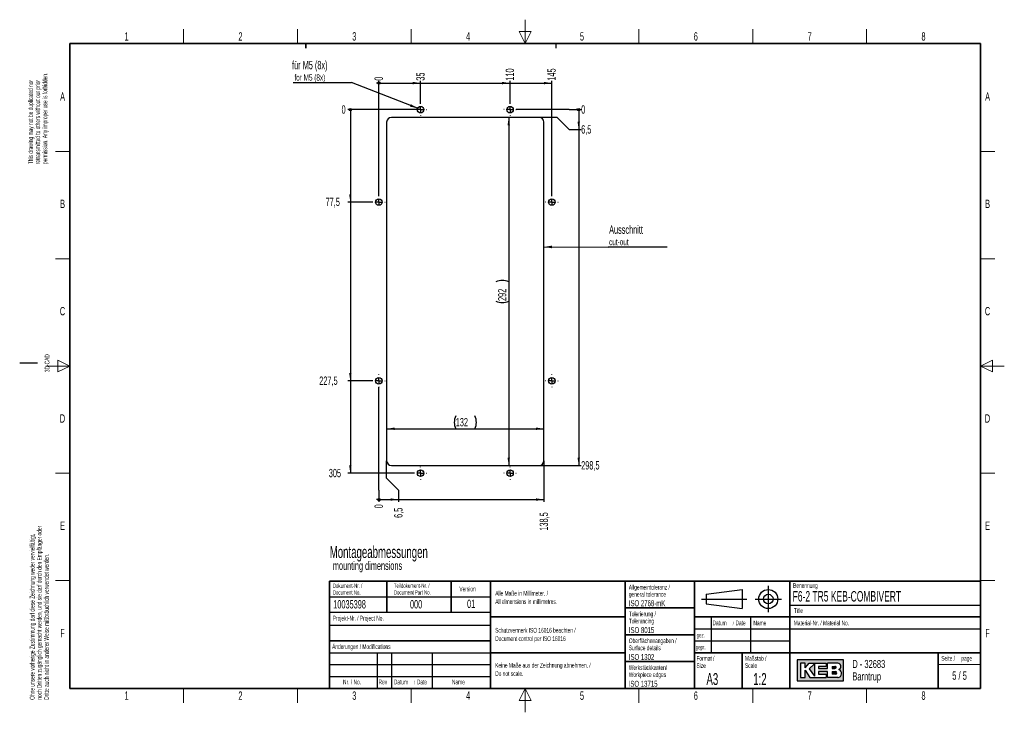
# Paper-space layout 'Blatt5' of a CAD drawing. Header units: millimetres. Extents: x 5 to 418, y 2 to 292.
import ezdxf

# ---------------------------------------------------------------- set-up
doc = ezdxf.new("R2010")
doc.units = ezdxf.units.MM
doc.layers.add('SLD-0', color=7, linetype='Continuous')
doc.styles.add('SLDTEXTSTYLE0', font='TXT', dxfattribs={"width": 0.605})
doc.styles.add('SLDTEXTSTYLE1', font='TXT', dxfattribs={"width": 0.563})
doc.dimstyles.new('SLDDIMSTYLE0', dxfattribs={"dimtxt": 3.5, "dimasz": 3.302, "dimexe": 0, "dimexo": 0.0625, "dimgap": 0.875, "dimtad": 1, "dimlfac": 2, "dimrnd": 1e-09, "dimzin": 12, "dimdsep": 46, "dimtxsty": 'SLDTEXTSTYLE0', "dimsah": 1, "dimcen": 0.09, "dimadec": 0, "dimazin": 3, "dimtfac": 1, "dimtofl": 0, "dimtmove": 0, "dimatfit": 3, "dimfxl": 1, "dimfrac": 2, "dimtolj": 1, "dimtzin": 12, "dimarcsym": 0})
doc.dimstyles.new('SLDDIMSTYLE4', dxfattribs={"dimtxt": 3.5, "dimasz": 0.3386666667, "dimexe": 0, "dimexo": 0.0625, "dimgap": 0.875, "dimtad": 0, "dimtih": 1, "dimtoh": 1, "dimdec": 0, "dimlfac": 2, "dimrnd": 1e-09, "dimdsep": 46, "dimtxsty": 'SLDTEXTSTYLE0', "dimblk1": 'ORIGIN', "dimblk2": 'ORIGIN', "dimsah": 1, "dimcen": 0.09, "dimadec": 0, "dimazin": 2, "dimtfac": 1, "dimtofl": 0, "dimtmove": 0, "dimatfit": 3, "dimldrblk": 'ORIGIN', "dimfxl": 1, "dimfrac": 2, "dimtolj": 1, "dimtzin": 12, "dimarcsym": 0})
doc.dimstyles.new('SLDDIMSTYLE5', dxfattribs={"dimtxt": 3.5, "dimasz": 3.302, "dimexe": 0, "dimexo": 0.0625, "dimgap": 0.875, "dimtad": 0, "dimtih": 1, "dimtoh": 1, "dimlfac": 2, "dimrnd": 1e-09, "dimzin": 12, "dimdsep": 46, "dimtxsty": 'SLDTEXTSTYLE0', "dimsah": 1, "dimcen": 0.09, "dimadec": 0, "dimazin": 3, "dimtfac": 1, "dimtofl": 0, "dimtmove": 0, "dimatfit": 3, "dimfxl": 1, "dimfrac": 2, "dimtolj": 1, "dimtzin": 12, "dimarcsym": 0})
doc.dimstyles.new('SLDDIMSTYLE6', dxfattribs={"dimtxt": 0.18, "dimasz": 3.302, "dimexe": 0, "dimexo": 0.0625, "dimgap": 0, "dimtad": 0, "dimtih": 1, "dimtoh": 1, "dimdec": 0, "dimrnd": 1e-09, "dimzin": 0, "dimdsep": 46, "dimtxsty": 'Standard', "dimsah": 1, "dimcen": 0.09, "dimadec": 0, "dimazin": 0, "dimtfac": 3.302, "dimtdec": 0, "dimtofl": 0, "dimtmove": 0, "dimatfit": 3, "dimfxl": 1, "dimfrac": 2, "dimtolj": 1, "dimtzin": 0, "dimarcsym": 0})

# ---------------------------------------------------------------- blocks, each defined once
blk = doc.blocks.new('SW_NOTE_0_72')
at = {"layer": 'SLD-0', "color": 0, "attachment_point": 1, "style": 'SLDTEXTSTYLE0'}
for s, insert, char_height in [('Montageabmessungen', (0, 6.4453386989), 5), ('mounting dimensions', (1.3125, -0.0231809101), 3.5)]:
    blk.add_mtext(s, dxfattribs=dict(at, insert=insert, char_height=char_height))
blk = doc.blocks.new('SW_NOTE_0_73')
at = {"layer": 'SLD-0', "color": 0, "char_height": 2, "attachment_point": 1, "rotation": 90.00000000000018, "style": 'SLDTEXTSTYLE0'}
for s, insert in [('permission. Any improper use is forbidden.', (3.4218645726, 0)), ('This drawing may not be duplicated nor', (-2.5781354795, 0)), ('retransmitted to others without our prior', (0.4218645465, 0))]:
    blk.add_mtext(s, dxfattribs=dict(at, insert=insert))
blk = doc.blocks.new('SW_NOTE_0_74')
at = {"layer": 'SLD-0', "color": 0, "char_height": 2, "attachment_point": 1, "rotation": 90.00000000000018, "style": 'SLDTEXTSTYLE0'}
for s, insert in [('noch Dritten zugänglich gemacht werden, und sie darf durch den Empfänger oder', (0.4218645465, 0)), ('Ohne unsere vorherige Zustimmung darf diese Zeichnung weder vervielfältigt,', (-2.5781354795, 0)), ('Dritte auch nicht in anderer Weise mißbräuchlich verwendet werden.', (3.4218645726, 0))]:
    blk.add_mtext(s, dxfattribs=dict(at, insert=insert))
blk = doc.blocks.new('SW_NOTE_0_75')
at = {"layer": 'SLD-0', "color": 0, "attachment_point": 1, "style": 'SLDTEXTSTYLE0'}
for s, insert, char_height in [('Datum', (0, 2.5781354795), 2), ('/', (8.4829859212, 2.0780460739), 1.5), ('Date', (9.6392361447, 2.5781354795), 2)]:
    blk.add_mtext(s, dxfattribs=dict(at, insert=insert, char_height=char_height))
blk = doc.blocks.new('SW_NOTE_0_76')
at = {"layer": 'SLD-0', "color": 0, "char_height": 2, "attachment_point": 1, "style": 'SLDTEXTSTYLE0'}
for s, insert in [('Alle Maße in Millimeter. /', (0, 2.5781354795)), ('All dimensions in millimetres.', (0, -0.9218646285))]:
    blk.add_mtext(s, dxfattribs=dict(at, insert=insert))
blk = doc.blocks.new('SW_NOTE_0_77')
at = {"layer": 'SLD-0', "color": 0, "char_height": 1.8, "attachment_point": 1, "style": 'SLDTEXTSTYLE0'}
for s, insert in [('Teildokument-Nr. /', (0, 2.3203219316)), ('Document Part No.', (0, -0.4796779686))]:
    blk.add_mtext(s, dxfattribs=dict(at, insert=insert))
blk = doc.blocks.new('SW_NOTE_0_78')
at = {"layer": 'SLD-0', "color": 0, "char_height": 1.8, "attachment_point": 1, "style": 'SLDTEXTSTYLE0'}
for s, insert in [('Dokument-Nr. /', (0, 2.3203219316)), ('Document No.', (0, -0.4796779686))]:
    blk.add_mtext(s, dxfattribs=dict(at, insert=insert))
blk = doc.blocks.new('SW_NOTE_0_79')
at = {"layer": 'SLD-0', "color": 0, "char_height": 2, "attachment_point": 1, "style": 'SLDTEXTSTYLE0'}
for s, insert in [('Keine Maße aus der Zeichnung abnehmen. /', (0, 2.5781354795)), ('Do not scale.', (0, -0.9218646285))]:
    blk.add_mtext(s, dxfattribs=dict(at, insert=insert))
blk = doc.blocks.new('SW_NOTE_0_80')
at = {"layer": 'SLD-0', "color": 0, "char_height": 2, "attachment_point": 1, "style": 'SLDTEXTSTYLE0'}
for s, insert in [('Schutzvermerk ISO 16016 beachten /', (0, 2.5781354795)), ('Document control per ISO 16016', (0, -0.9218646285))]:
    blk.add_mtext(s, dxfattribs=dict(at, insert=insert))
blk = doc.blocks.new('SW_NOTE_0_81')
at = {"layer": 'SLD-0', "color": 0, "char_height": 2, "attachment_point": 1, "style": 'SLDTEXTSTYLE0'}
for s, insert in [('Werkstückkanten/', (0, 2.5781354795)), ('Workpiece edges', (0, -0.4218645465))]:
    blk.add_mtext(s, dxfattribs=dict(at, insert=insert))
blk = doc.blocks.new('SW_NOTE_0_82')
at = {"layer": 'SLD-0', "color": 0, "char_height": 2, "attachment_point": 1, "style": 'SLDTEXTSTYLE0'}
for s, insert in [('Oberflächenangaben /', (0, 2.5781354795)), ('Surface details', (0, -0.4218645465))]:
    blk.add_mtext(s, dxfattribs=dict(at, insert=insert))
blk = doc.blocks.new('SW_NOTE_0_83')
at = {"layer": 'SLD-0', "color": 0, "char_height": 2, "attachment_point": 1, "style": 'SLDTEXTSTYLE0'}
for s, insert in [('Tolerierung /', (0, 2.5781354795)), ('Tolerancing', (0, -0.4218645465))]:
    blk.add_mtext(s, dxfattribs=dict(at, insert=insert))
blk = doc.blocks.new('SW_NOTE_0_84')
at = {"layer": 'SLD-0', "color": 0, "char_height": 2, "attachment_point": 1, "style": 'SLDTEXTSTYLE0'}
for s, insert in [('Allgemeintoleranz /', (0, 2.5781354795)), ('general tolerance', (0, -0.4218645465))]:
    blk.add_mtext(s, dxfattribs=dict(at, insert=insert))
blk = doc.blocks.new('SW_NOTE_0_85')
at = {"layer": 'SLD-0', "color": 0, "char_height": 2, "attachment_point": 1, "style": 'SLDTEXTSTYLE0'}
for s, insert in [('Format /', (0, 2.5781354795)), ('Size', (0, -0.4218645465))]:
    blk.add_mtext(s, dxfattribs=dict(at, insert=insert))
blk = doc.blocks.new('SW_NOTE_0_86')
at = {"layer": 'SLD-0', "color": 0, "attachment_point": 1, "style": 'SLDTEXTSTYLE0'}
for s, insert, char_height in [('Datum', (0, 2.5781354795), 2), ('/', (8.4829859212, 2.0780460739), 1.5), ('Date', (9.6392361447, 2.5781354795), 2)]:
    blk.add_mtext(s, dxfattribs=dict(at, insert=insert, char_height=char_height))
blk = doc.blocks.new('SW_NOTE_0_87')
at = {"layer": 'SLD-0', "color": 0, "char_height": 2, "attachment_point": 1, "style": 'SLDTEXTSTYLE0'}
for s, insert in [('Maßstab /', (0, 2.5781354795)), ('Scale', (0, -0.4218645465))]:
    blk.add_mtext(s, dxfattribs=dict(at, insert=insert))
blk = doc.blocks.new('SW_NOTE_0_88')
at = {"layer": 'SLD-0', "color": 0, "char_height": 3.4, "attachment_point": 1, "style": 'SLDTEXTSTYLE0'}
for s, insert in [('D - 32683', (0, 4.3828303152)), ('Barntrup', (0, -0.8171696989))]:
    blk.add_mtext(s, dxfattribs=dict(at, insert=insert))
blk = doc.blocks.new('SW_NOTE_0_89')
at = {"layer": 'SLD-0', "color": 0, "char_height": 2, "attachment_point": 1, "style": 'SLDTEXTSTYLE0'}
for s, insert in [('Seite /', (0, 2.5781354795)), ('page', (8.413542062, 2.5784205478))]:
    blk.add_mtext(s, dxfattribs=dict(at, insert=insert))
blk = doc.blocks.new('_Origin')
at = {"color": 0, "linetype": 'ByBlock', "lineweight": -2}
blk.add_line((0, 0), (-1, 0), dxfattribs=at)
blk.add_circle((0, 0), 0.5, dxfattribs=at)
blk = doc.blocks.new('_D_14')
at = {"layer": 'SLD-0'}
blk.add_line((155.670679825, 218.6391341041), (155.670679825, 266.9192762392), dxfattribs=at)
at = {"layer": 'SLD-0', "xscale": 1.016, "yscale": 1.016}
blk.add_blockref('_Origin', (155.670679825, 265.9032762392), dxfattribs=at)
at = {"layer": 'SLD-0', "insert": (153.8447063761, 266.9192762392), "char_height": 3.5, "attachment_point": 1, "rotation": 90, "style": 'SLDTEXTSTYLE0'}
blk.add_mtext('0', dxfattribs=at)
blk = doc.blocks.new('_D_15')
at = {"layer": 'SLD-0'}
for p, q in [((155.670679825, 265.9032762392), (173.170679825, 265.9032762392)), ((173.170679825, 257.3891341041), (173.170679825, 266.9192762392))]:
    blk.add_line(p, q, dxfattribs=at)
blk.add_solid([(173.170679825, 265.9032762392), (169.868679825, 266.4112762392), (169.868679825, 265.3952762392)], dxfattribs=at)
at = {"layer": 'SLD-0', "insert": (171.3447063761, 266.9192762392), "char_height": 3.5, "attachment_point": 1, "rotation": 90, "style": 'SLDTEXTSTYLE0'}
blk.add_mtext('35', dxfattribs=at)
blk = doc.blocks.new('_D_16')
at = {"layer": 'SLD-0'}
for p, q in [((173.170679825, 265.9032762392), (210.670679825, 265.9032762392)), ((210.670679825, 257.3891341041), (210.670679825, 266.9192762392))]:
    blk.add_line(p, q, dxfattribs=at)
blk.add_solid([(210.670679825, 265.9032762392), (207.368679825, 266.4112762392), (207.368679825, 265.3952762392)], dxfattribs=at)
at = {"layer": 'SLD-0', "insert": (208.8447063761, 266.9192762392), "char_height": 3.5, "attachment_point": 1, "rotation": 90, "style": 'SLDTEXTSTYLE0'}
blk.add_mtext('110', dxfattribs=at)
blk = doc.blocks.new('_D_17')
at = {"layer": 'SLD-0'}
for p, q in [((210.670679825, 265.9032762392), (228.170679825, 265.9032762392)), ((228.170679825, 218.6391341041), (228.170679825, 266.9192762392))]:
    blk.add_line(p, q, dxfattribs=at)
blk.add_solid([(228.170679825, 265.9032762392), (224.868679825, 266.4112762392), (224.868679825, 265.3952762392)], dxfattribs=at)
at = {"layer": 'SLD-0', "insert": (226.3447063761, 266.9192762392), "char_height": 3.5, "attachment_point": 1, "rotation": 90, "style": 'SLDTEXTSTYLE0'}
blk.add_mtext('145', dxfattribs=at)
blk = doc.blocks.new('_D_18')
at = {"layer": 'SLD-0'}
blk.add_line((173.170679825, 254.7641341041), (142.674233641, 254.7641341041), dxfattribs=at)
at = {"layer": 'SLD-0', "xscale": 1.016, "yscale": 1.016}
blk.add_blockref('_Origin', (143.690233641, 254.7641341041), dxfattribs=at)
at = {"layer": 'SLD-0', "insert": (140.0006225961, 256.590107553), "char_height": 3.5, "attachment_point": 1, "style": 'SLDTEXTSTYLE0'}
blk.add_mtext('0', dxfattribs=at)
blk = doc.blocks.new('_D_19')
at = {"layer": 'SLD-0'}
for p, q in [((143.690233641, 254.7641341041), (143.690233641, 216.0141341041)), ((153.045679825, 216.0141341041), (142.674233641, 216.0141341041))]:
    blk.add_line(p, q, dxfattribs=at)
blk.add_solid([(143.690233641, 216.0141341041), (144.198233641, 219.3161341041), (143.182233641, 219.3161341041)], dxfattribs=at)
at = {"layer": 'SLD-0', "insert": (133.3165949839, 217.840107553), "char_height": 3.5, "attachment_point": 1, "style": 'SLDTEXTSTYLE0'}
blk.add_mtext('77,5', dxfattribs=at)
blk = doc.blocks.new('_D_20')
at = {"layer": 'SLD-0'}
for p, q in [((143.690233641, 216.0141341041), (143.690233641, 141.0141341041)), ((153.045679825, 141.0141341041), (142.674233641, 141.0141341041))]:
    blk.add_line(p, q, dxfattribs=at)
blk.add_solid([(143.690233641, 141.0141341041), (144.198233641, 144.3161341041), (143.182233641, 144.3161341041)], dxfattribs=at)
at = {"layer": 'SLD-0', "insert": (130.642983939, 142.840107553), "char_height": 3.5, "attachment_point": 1, "style": 'SLDTEXTSTYLE0'}
blk.add_mtext('227,5', dxfattribs=at)
blk = doc.blocks.new('_D_21')
at = {"layer": 'SLD-0'}
for p, q in [((143.690233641, 141.0141341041), (143.690233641, 102.2641341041)), ((170.545679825, 102.2641341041), (142.674233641, 102.2641341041))]:
    blk.add_line(p, q, dxfattribs=at)
blk.add_solid([(143.690233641, 102.2641341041), (144.198233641, 105.5661341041), (143.182233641, 105.5661341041)], dxfattribs=at)
at = {"layer": 'SLD-0', "insert": (134.6534005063, 104.090107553), "char_height": 3.5, "attachment_point": 1, "style": 'SLDTEXTSTYLE0'}
blk.add_mtext('305', dxfattribs=at)
blk = doc.blocks.new('_D_22')
at = {"layer": 'SLD-0'}
for p, q in [((230.50831415, 254.7641341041), (213.295679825, 254.7641341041)), ((235.50831415, 254.7641341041), (230.50831415, 254.7641341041)), ((235.50831415, 254.7641341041), (240.50831415, 254.7641341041))]:
    blk.add_line(p, q, dxfattribs=at)
at = {"layer": 'SLD-0', "xscale": 1.016, "yscale": 1.016}
blk.add_blockref('_Origin', (239.49231415, 254.7641341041), dxfattribs=at)
at = {"layer": 'SLD-0', "insert": (240.50831415, 256.590107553), "char_height": 3.5, "attachment_point": 1, "style": 'SLDTEXTSTYLE0'}
blk.add_mtext('0', dxfattribs=at)
blk = doc.blocks.new('_D_23')
at = {"layer": 'SLD-0'}
for p, q in [((239.49231415, 254.7641341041), (239.49231415, 246.4128132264)), ((230.50831415, 251.5141341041), (222.920679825, 251.5141341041)), ((235.50831415, 246.4128132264), (230.50831415, 251.5141341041)), ((235.50831415, 246.4128132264), (240.50831415, 246.4128132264))]:
    blk.add_line(p, q, dxfattribs=at)
blk.add_solid([(239.49231415, 246.4128132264), (240.00031415, 249.7148132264), (238.98431415, 249.7148132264)], dxfattribs=at)
at = {"layer": 'SLD-0', "insert": (240.50831415, 248.2387866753), "char_height": 3.5, "attachment_point": 1, "style": 'SLDTEXTSTYLE0'}
blk.add_mtext('6,5', dxfattribs=at)
blk = doc.blocks.new('_D_24')
at = {"layer": 'SLD-0'}
for p, q in [((239.49231415, 246.4128132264), (239.49231415, 105.5141341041)), ((222.920679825, 105.5141341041), (240.50831415, 105.5141341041))]:
    blk.add_line(p, q, dxfattribs=at)
blk.add_solid([(239.49231415, 105.5141341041), (240.00031415, 108.8161341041), (238.98431415, 108.8161341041)], dxfattribs=at)
at = {"layer": 'SLD-0', "insert": (240.50831415, 107.340107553), "char_height": 3.5, "attachment_point": 1, "style": 'SLDTEXTSTYLE0'}
blk.add_mtext('298,5', dxfattribs=at)
blk = doc.blocks.new('_D_25')
at = {"layer": 'SLD-0'}
for p, q in [((155.670679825, 100.216678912), (155.670679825, 138.3891341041)), ((155.670679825, 95.216678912), (155.670679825, 100.216678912)), ((155.670679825, 95.216678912), (155.670679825, 90.216678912))]:
    blk.add_line(p, q, dxfattribs=at)
at = {"layer": 'SLD-0', "xscale": 1.016, "yscale": 1.016}
blk.add_blockref('_Origin', (155.670679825, 91.232678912), dxfattribs=at)
at = {"layer": 'SLD-0', "insert": (153.8447063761, 87.5430678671), "char_height": 3.5, "attachment_point": 1, "rotation": 90, "style": 'SLDTEXTSTYLE0'}
blk.add_mtext('0', dxfattribs=at)
blk = doc.blocks.new('_D_26')
at = {"layer": 'SLD-0'}
for p, q in [((158.920679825, 100.216678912), (158.920679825, 107.5141341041)), ((163.884940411, 95.216678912), (158.920679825, 100.216678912)), ((163.884940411, 95.216678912), (163.884940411, 90.216678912)), ((155.670679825, 91.232678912), (163.884940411, 91.232678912))]:
    blk.add_line(p, q, dxfattribs=at)
blk.add_solid([(163.884940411, 91.232678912), (160.582940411, 91.740678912), (160.582940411, 90.724678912)], dxfattribs=at)
at = {"layer": 'SLD-0', "insert": (162.0589669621, 83.5326512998), "char_height": 3.5, "attachment_point": 1, "rotation": 90, "style": 'SLDTEXTSTYLE0'}
blk.add_mtext('6,5', dxfattribs=at)
blk = doc.blocks.new('_D_27')
at = {"layer": 'SLD-0'}
for p, q in [((224.920679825, 107.5141341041), (224.920679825, 90.216678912)), ((163.884940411, 91.232678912), (224.920679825, 91.232678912))]:
    blk.add_line(p, q, dxfattribs=at)
blk.add_solid([(224.920679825, 91.232678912), (221.618679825, 91.740678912), (221.618679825, 90.724678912)], dxfattribs=at)
at = {"layer": 'SLD-0', "insert": (223.0947063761, 78.18542921), "char_height": 3.5, "attachment_point": 1, "rotation": 90, "style": 'SLDTEXTSTYLE0'}
blk.add_mtext('138,5', dxfattribs=at)
blk = doc.blocks.new('_D_28')
at = {"layer": 'SLD-0'}
blk.add_line((158.920679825, 120.9217406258), (224.920679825, 120.9217406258), dxfattribs=at)
for centre, start, end in [((193.2817908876, 123.6075044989), 153.4349488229, 206.5650511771), ((190.5595685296, 123.6075044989), 333.4349488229, 26.5650511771)]:
    blk.add_arc(centre, 6.005550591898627, start, end, dxfattribs=at)
for points in [[(158.920679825, 120.9217406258), (162.222679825, 120.4137406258), (162.222679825, 121.4297406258)], [(224.920679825, 120.9217406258), (221.618679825, 121.4297406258), (221.618679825, 120.4137406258)]]:
    blk.add_solid(points, dxfattribs=at)
at = {"layer": 'SLD-0', "insert": (187.9102631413, 125.4334779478), "char_height": 3.5, "attachment_point": 1, "style": 'SLDTEXTSTYLE0'}
blk.add_mtext('132', dxfattribs=at)
blk = doc.blocks.new('_D_29')
at = {"layer": 'SLD-0'}
blk.add_line((210.1307080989, 251.5141341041), (210.1307080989, 105.5141341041), dxfattribs=at)
for centre, radius, start, end in [((207.4449442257, 177.1530228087), 6.00555059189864, 63.4349488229, 116.5650511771), ((207.4449442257, 179.8752451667), 6.005550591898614, 243.4349488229, 296.5650511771)]:
    blk.add_arc(centre, radius, start, end, dxfattribs=at)
for points in [[(210.1307080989, 251.5141341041), (209.6227080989, 248.2121341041), (210.6387080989, 248.2121341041)], [(210.1307080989, 105.5141341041), (210.6387080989, 108.8161341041), (209.6227080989, 108.8161341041)]]:
    blk.add_solid(points, dxfattribs=at)
at = {"layer": 'SLD-0', "insert": (205.6189707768, 174.5037174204), "char_height": 3.5, "attachment_point": 1, "rotation": 90.00000000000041, "style": 'SLDTEXTSTYLE0'}
blk.add_mtext('292', dxfattribs=at)
blk = doc.blocks.new('SW_NOTE_0_90')
at = {"layer": 'SLD-0', "color": 0}
blk.add_line((-24.4137810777, 0), (0, 0), dxfattribs=at)
at = {"layer": 'SLD-0', "color": 0, "attachment_point": 1, "style": 'SLDTEXTSTYLE0'}
for s, insert, char_height in [('für M5 (8x)', (-24.8796271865, 9.0412991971), 3.5), ('for M5 (8x)', (-23.8874396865, 3.4017955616), 2.6458333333)]:
    blk.add_mtext(s, dxfattribs=dict(at, insert=insert, char_height=char_height))
blk = doc.blocks.new('SW_NOTE_0_91')
at = {"layer": 'SLD-0', "color": 0}
blk.add_line((24.7271938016, 0), (0, 0), dxfattribs=at)
at = {"layer": 'SLD-0', "color": 0, "attachment_point": 1, "style": 'SLDTEXTSTYLE0'}
for s, insert, char_height in [('Ausschnitt', (0.405516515, 9.0802422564), 3.5), ('cut-out', (0.405516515, 3.440738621), 2.6458333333)]:
    blk.add_mtext(s, dxfattribs=dict(at, insert=insert, char_height=char_height))
blk = doc.blocks.new('SW_CENTERMARKSYMBOL_0')
at = {"layer": 'SLD-0', "color": 0}
for p, q in [((-2.4999976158, 0), (-2.6249997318, 0)), ((0, 0), (-1.2499988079, 0)), ((0, 2.4999976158), (0, 2.6249997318)), ((0, 0), (0, 1.2499988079)), ((0, 0), (0, -1.2500025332)), ((0, 0), (1.2500025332, 0)), ((2.5000013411, 0), (2.6249997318, 0)), ((0, -2.5000013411), (0, -2.6249997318))]:
    blk.add_line(p, q, dxfattribs=at)
blk = doc.blocks.new('SW_CENTERMARKSYMBOL_1')
at = {"layer": 'SLD-0', "color": 0}
for p, q in [((-2.4999976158, 0), (-2.6249997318, 0)), ((0, 0), (-1.2499988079, 0)), ((0, 2.5000013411), (0, 2.6249997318)), ((0, 0), (0, 1.2500025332)), ((0, 0), (0, -1.2499988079)), ((0, 0), (1.2500025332, 0)), ((2.5000013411, 0), (2.6249997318, 0)), ((0, -2.4999976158), (0, -2.6249997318))]:
    blk.add_line(p, q, dxfattribs=at)
blk = doc.blocks.new('SW_CENTERMARKSYMBOL_2')
at = {"layer": 'SLD-0', "color": 0}
for p, q in [((-2.4999994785, 0), (-2.6249997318, 0)), ((0, 0), (-1.2499988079, 0)), ((0, 2.4999976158), (0, 2.6249960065)), ((0, 0), (0, 1.2499988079)), ((0, 0), (0, -1.2499988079)), ((0, 0), (1.2500006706, 0)), ((2.5000013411, 0), (2.6250015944, 0)), ((0, -2.5000050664), (0, -2.6250034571))]:
    blk.add_line(p, q, dxfattribs=at)
blk = doc.blocks.new('SW_CENTERMARKSYMBOL_3')
at = {"layer": 'SLD-0', "color": 0}
for p, q in [((-2.5000013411, 0), (-2.6250015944, 0)), ((0, 0), (-1.2500006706, 0)), ((0, 2.4999976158), (0, 2.6249960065)), ((0, 0), (0, 1.2499988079)), ((0, 0), (0, -1.2499988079)), ((0, 0), (1.2499988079, 0)), ((2.4999994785, 0), (2.6249997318, 0)), ((0, -2.5000050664), (0, -2.6250034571))]:
    blk.add_line(p, q, dxfattribs=at)
blk = doc.blocks.new('SW_CENTERMARKSYMBOL_4')
at = {"layer": 'SLD-0', "color": 0}
for p, q in [((-2.5000013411, 0), (-2.6249997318, 0)), ((0, 0), (-1.2500025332, 0)), ((0, 2.5000013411), (0, 2.6249997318)), ((0, 0), (0, 1.2500025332)), ((0, 0), (0, -1.2499988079)), ((0, 0), (1.2499988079, 0)), ((2.4999976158, 0), (2.6249997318, 0)), ((0, -2.4999976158), (0, -2.6249997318))]:
    blk.add_line(p, q, dxfattribs=at)
blk = doc.blocks.new('SW_CENTERMARKSYMBOL_5')
at = {"layer": 'SLD-0', "color": 0}
for p, q in [((-2.5000013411, 0), (-2.6249997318, 0)), ((0, 0), (-1.2500025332, 0)), ((0, 2.4999976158), (0, 2.6249997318)), ((0, 0), (0, 1.2499988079)), ((0, 0), (0, -1.2500025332)), ((0, 0), (1.2499988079, 0)), ((2.4999976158, 0), (2.6249997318, 0)), ((0, -2.5000013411), (0, -2.6249997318))]:
    blk.add_line(p, q, dxfattribs=at)
blk = doc.blocks.new('SW_CENTERMARKSYMBOL_6')
at = {"layer": 'SLD-0', "color": 0}
for p, q in [((-2.4999994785, 0), (-2.6249997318, 0)), ((0, 0), (-1.2499988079, 0)), ((0, 2.5000050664), (0, 2.6250034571)), ((0, 0), (0, 1.2499988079)), ((0, 0), (0, -1.2499988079)), ((0, 0), (1.2500006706, 0)), ((2.5000013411, 0), (2.6250015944, 0)), ((0, -2.4999976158), (0, -2.6249960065))]:
    blk.add_line(p, q, dxfattribs=at)
blk = doc.blocks.new('SW_CENTERMARKSYMBOL_7')
at = {"layer": 'SLD-0', "color": 0}
for p, q in [((-2.5000013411, 0), (-2.6250015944, 0)), ((0, 0), (-1.2500006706, 0)), ((0, 2.5000050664), (0, 2.6250034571)), ((0, 0), (0, 1.2499988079)), ((0, 0), (0, -1.2499988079)), ((0, 0), (1.2499988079, 0)), ((2.4999994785, 0), (2.6249997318, 0)), ((0, -2.4999976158), (0, -2.6249960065))]:
    blk.add_line(p, q, dxfattribs=at)

psp = doc.layouts.new('Blatt5')

# ---------------------------------------------------------------- hatches: boundary and pattern name
at = {"linetype": 'Continuous'}
h = psp.add_hatch(color=7, dxfattribs=at)
h.paths.add_polyline_path([(331.1423676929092, 15.18257760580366), (350.5207896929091, 15.18257760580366), (350.5207896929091, 24.04128480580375), (331.1423676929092, 24.04128480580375)], flags=0)
edge = h.paths.add_edge_path(flags=0)
edge.add_arc((347.9991875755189, 18.26988521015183), 1.720915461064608, -81.72003226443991, 70.17096003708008, ccw=False)
edge.add_line((348.2470169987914, 16.56690822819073), (348.2293995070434, 16.56675060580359))
edge.add_line((348.2293995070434, 16.56675060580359), (343.8767592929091, 16.56675060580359))
edge.add_line((343.8767592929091, 16.56675060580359), (343.8767592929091, 19.05826200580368))
edge.add_line((343.8767592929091, 19.05826200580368), (340.0010748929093, 19.05826200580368))
edge.add_line((340.0010748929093, 19.05826200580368), (340.0010748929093, 17.95092360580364))
edge.add_line((340.0010748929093, 17.95092360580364), (343.3230900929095, 17.95092360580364))
edge.add_line((343.3230900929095, 17.95092360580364), (343.3230900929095, 16.56675060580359))
edge.add_line((343.3230900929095, 16.56675060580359), (336.4022250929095, 16.56675060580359))
edge.add_line((336.4022250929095, 16.56675060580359), (334.4643828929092, 19.61193120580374))
edge.add_line((334.4643828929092, 19.61193120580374), (334.4643828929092, 16.56675060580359))
edge.add_line((334.4643828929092, 16.56675060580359), (332.5265406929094, 16.56675060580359))
edge.add_line((332.5265406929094, 16.56675060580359), (332.5265406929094, 22.65711180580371))
edge.add_line((332.5265406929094, 22.65711180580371), (334.4643828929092, 22.65711180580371))
edge.add_line((334.4643828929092, 22.65711180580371), (334.4643828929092, 20.71926960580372))
edge.add_line((334.4643828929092, 20.71926960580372), (336.1253904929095, 22.65711180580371))
edge.add_line((336.1253904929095, 22.65711180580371), (343.3230900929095, 22.65711180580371))
edge.add_line((343.3230900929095, 22.65711180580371), (343.3230900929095, 21.27293880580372))
edge.add_line((343.3230900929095, 21.27293880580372), (340.0010748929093, 21.27293880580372))
edge.add_line((340.0010748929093, 21.27293880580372), (340.0010748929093, 20.44243500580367))
edge.add_line((340.0010748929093, 20.44243500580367), (343.8767592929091, 20.44243500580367))
edge.add_line((343.8767592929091, 20.44243500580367), (343.8767592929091, 22.65711180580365))
edge.add_line((343.8767592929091, 22.65711180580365), (348.1497422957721, 22.65711180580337))
edge.add_line((348.1497422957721, 22.65711180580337), (348.151741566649, 22.65711180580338))
edge.add_line((348.151741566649, 22.65711180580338), (348.1521661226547, 22.65713246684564))
edge.add_arc((347.9523797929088, 21.20834406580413), 1.462498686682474, -64.4589412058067, 82.1484933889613, ccw=False)
psp.add_hatch(color=7, dxfattribs=at).paths.add_polyline_path([(338.3400672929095, 17.12041980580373), (338.3400672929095, 22.38027720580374), (336.1253904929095, 20.16560040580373)], flags=0)
h = psp.add_hatch(color=7, dxfattribs=at)
edge = h.paths.add_edge_path(flags=0)
edge.add_line((345.8146014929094, 20.44243500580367), (346.974194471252, 20.44243500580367))
edge.add_arc((347.0534490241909, 20.85768690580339), 0.4227474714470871, 259.1945394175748, 460.8054605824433)
edge.add_line((346.9741944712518, 21.27293880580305), (345.8146014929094, 21.27293880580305))
edge.add_line((345.8146014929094, 21.27293880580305), (345.8146014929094, 20.44243500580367))
h = psp.add_hatch(color=7, dxfattribs=at)
edge = h.paths.add_edge_path(flags=0)
edge.add_line((345.8146014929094, 17.95092360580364), (347.1991847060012, 17.95092360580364))
edge.add_arc((347.1991847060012, 18.50459280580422), 0.5536692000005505, 270.0000000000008, 450.0000000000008)
edge.add_line((347.1991847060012, 19.05826200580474), (347.1703327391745, 19.05826200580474))
edge.add_line((347.1703327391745, 19.05826200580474), (345.8146014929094, 19.05826200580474))
edge.add_line((345.8146014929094, 19.05826200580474), (345.8146014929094, 17.95092360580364))

# ---------------------------------------------------------------- linework, layer by layer
at = {"color": 7, "linetype": 'Continuous', "lineweight": 25}
for p, q in [((158.9206800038, 249.5141364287), (158.9206800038, 107.5141317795)), ((222.9206793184, 251.5141330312), (160.9206803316, 251.5141330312)), ((224.9206796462, 107.5141317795), (224.9206796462, 249.5141364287)), ((160.9206803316, 105.514135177), (222.9206793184, 105.514135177))]:
    psp.add_line(p, q, dxfattribs=at)
for centre, radius in [((173.1706785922, 254.7641369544), 1.374999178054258), ((210.6706810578, 254.76413483), 1.374999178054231), ((155.6706805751, 216.0141347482), 1.374999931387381), ((228.1706813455, 216.014133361), 1.375001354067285), ((155.6706783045, 141.0141348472), 1.375001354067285), ((228.1706790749, 141.01413346), 1.374999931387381), ((173.1706807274, 102.2641310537), 1.374999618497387), ((210.6706789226, 102.2641335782), 1.374999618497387)]:
    psp.add_circle(centre, radius, dxfattribs=at)
for centre, start, end in [((160.920681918, 249.514131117), 90.0000454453, 179.9998478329), ((222.920677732, 249.514131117), 0.0001521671, 89.9999545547), ((160.920681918, 107.5141370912), 180.0001521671, 269.9999545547), ((222.920677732, 107.5141370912), 270.0000454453, 359.9998478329)]:
    psp.add_arc(centre, 2.000001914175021, start, end, dxfattribs=at)
at = {"layer": 'SLD-0', "lineweight": 18}
for p, q in [((217, 292.5), (217, 282.5)), ((73.75, 282.5), (73.75, 288.5)), ((121.5, 282.5), (121.5, 288.5)), ((169.25, 282.5), (169.25, 288.5)), ((219.5, 287.5), (214.5, 287.5)), ((214.5, 287.5), (217, 282.5)), ((217, 282.5), (219.5, 287.5)), ((264.75, 282.5), (264.75, 288.5)), ((312.5, 282.5), (312.5, 288.5)), ((360.25, 282.5), (360.25, 288.5)), ((20, 237.25), (26, 237.25)), ((408, 237.25), (414, 237.25)), ((20, 192.25), (26, 192.25)), ((408, 192.25), (414, 192.25)), ((26, 147.25), (21, 149.75)), ((21, 149.75), (21, 144.75)), ((413, 149.75), (408, 147.25)), ((413, 144.75), (413, 149.75)), ((16, 147.25), (26, 147.25)), ((21, 144.75), (26, 147.25)), ((418, 147.25), (408, 147.25)), ((408, 147.25), (413, 144.75)), ((20, 102.25), (26, 102.25)), ((408, 102.25), (414, 102.25)), ((20, 57.25), (26, 57.25)), ((408, 57.25), (414, 57.25)), ((390.2572074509, 22), (408, 22)), ((73.75, 6), (73.75, 12)), ((121.5, 6), (121.5, 12)), ((169.25, 6), (169.25, 12)), ((217, 12), (214.5, 7)), ((217, 2), (217, 12)), ((219.5, 7), (217, 12)), ((264.75, 6), (264.75, 12)), ((312.5, 6), (312.5, 12)), ((360.25, 6), (360.25, 12)), ((214.5, 7), (219.5, 7))]:
    psp.add_line(p, q, dxfattribs=at)
at = {"layer": 'SLD-0', "lineweight": 35}
for p, q in [((408, 282.5), (26, 282.5)), ((26, 282.5), (26, 12)), ((408, 12), (408, 282.5)), ((135, 57), (408, 57)), ((135, 57), (135, 12)), ((159, 57), (159, 44)), ((186, 57), (186, 44)), ((202.5, 57), (202.5, 12)), ((259, 57), (259, 12)), ((288, 57), (288, 12)), ((328, 57.0000000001), (328, 12)), ((408, 57), (408, 12)), ((259, 45.75), (288, 45.75)), ((202.5, 42), (259, 42)), ((408, 42), (288, 42)), ((259, 34.5), (288, 34.5)), ((135, 32), (202.5, 32)), ((202.5, 27), (259, 27)), ((288, 27), (408, 27)), ((308, 27), (308, 12)), ((390.2572074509, 27), (390.2572074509, 12)), ((259, 23.25), (288, 23.25)), ((26, 12), (408, 12)), ((135, 12), (408, 12))]:
    psp.add_line(p, q, dxfattribs=at)
at = {"layer": 'SLD-0'}
for p, q in [((125, 280.5), (125, 282.5)), ((125, 282.5), (125, 280.5)), ((230, 280.5), (230, 282.5)), ((230, 280.5), (230, 282.5)), ((12.5, 148.5), (5, 148.5)), ((319, 55), (319, 44)), ((135, 50.5), (202.5, 50.5)), ((293, 51.5), (308, 53.5)), ((293, 51.5), (293, 47.5)), ((308, 53.5), (308, 45.5)), ((291, 49.5), (310, 49.5)), ((293, 47.5), (308, 45.5)), ((313.5, 49.5), (324.5, 49.5)), ((328, 47.0000000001), (408, 47.0000000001)), ((295, 42), (295, 27)), ((311.5, 42), (311.5, 27)), ((135, 38.5), (202.5, 38.5)), ((288, 37), (408, 37)), ((288, 32), (328, 32)), ((135, 27), (202.5, 27)), ((155, 27), (155, 12)), ((161, 27), (161, 12)), ((178, 27), (178, 12)), ((135, 22), (202.5, 22)), ((348.1497422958, 22.6571118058), (348.1517415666, 22.6571118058)), ((348.1517415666, 22.6571118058), (348.1521661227, 22.6571324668)), ((135, 17), (202.5, 17)), ((348.229399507, 16.5667506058), (348.2470169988, 16.5669082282))]:
    psp.add_line(p, q, dxfattribs=at)
at = {"layer": 'SLD-0', "lineweight": 25}
psp.add_line((135, 44), (202.5, 44), dxfattribs=at)
at = {"layer": 'SLD-0', "linetype": 'Continuous'}
for p, q in [((350.5207896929, 24.0412848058), (331.1423676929, 24.0412848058)), ((331.1423676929, 24.0412848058), (331.1423676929, 15.1825776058)), ((334.4643828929, 22.6571118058), (332.5265406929, 22.6571118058)), ((332.5265406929, 22.6571118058), (332.5265406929, 16.5667506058)), ((334.4643828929, 20.7192696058), (336.1253904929, 22.6571118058)), ((334.4643828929, 20.7192696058), (334.4643828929, 22.6571118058)), ((336.1253904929, 22.6571118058), (343.3230900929, 22.6571118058)), ((338.3400672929, 22.3802772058), (336.1253904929, 20.1656004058)), ((338.3400672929, 22.3802772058), (338.3400672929, 17.1204198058)), ((340.0010748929, 21.2729388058), (340.0010748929, 20.4424350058)), ((343.3230900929, 21.2729388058), (340.0010748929, 21.2729388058)), ((343.3230900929, 22.6571118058), (343.3230900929, 21.2729388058)), ((348.1497422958, 22.6571118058), (343.8767592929, 22.6571118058)), ((343.8767592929, 20.4424350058), (343.8767592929, 22.6571118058)), ((345.8146014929, 21.2729388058), (346.9741944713, 21.2729388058)), ((345.8146014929, 21.2729388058), (345.8146014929, 20.4424350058)), ((348.1497422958, 22.6571118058), (348.1517415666, 22.6571118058)), ((348.1517415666, 22.6571118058), (348.1521661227, 22.6571324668)), ((350.5207896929, 15.1825776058), (350.5207896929, 24.0412848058)), ((332.5265406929, 16.5667506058), (334.4643828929, 16.5667506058)), ((334.4643828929, 16.5667506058), (334.4643828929, 19.6119312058)), ((334.4643828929, 19.6119312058), (336.4022250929, 16.5667506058)), ((336.1253904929, 20.1656004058), (338.3400672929, 17.1204198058)), ((336.4022250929, 16.5667506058), (343.3230900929, 16.5667506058)), ((340.0010748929, 20.4424350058), (343.8767592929, 20.4424350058)), ((340.0010748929, 19.0582620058), (340.0010748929, 17.9509236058)), ((343.8767592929, 19.0582620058), (340.0010748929, 19.0582620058)), ((340.0010748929, 17.9509236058), (343.3230900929, 17.9509236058)), ((343.3230900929, 17.9509236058), (343.3230900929, 16.5667506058)), ((343.8767592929, 16.5667506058), (343.8767592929, 19.0582620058)), ((348.229399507, 16.5667506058), (343.8767592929, 16.5667506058)), ((345.8146014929, 20.4424350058), (346.9741944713, 20.4424350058)), ((345.8146014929, 19.0582620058), (347.199184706, 19.0582620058)), ((345.8146014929, 19.0582620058), (345.8146014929, 17.9509236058)), ((347.199184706, 17.9509236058), (345.8146014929, 17.9509236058)), ((347.1703327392, 19.0582620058), (347.199184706, 19.0582620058)), ((348.229399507, 16.5667506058), (348.2470169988, 16.5669082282)), ((331.1423676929, 15.1825776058), (350.5207896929, 15.1825776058))]:
    psp.add_line(p, q, dxfattribs=at)
at = {"layer": 'SLD-0'}
for radius in [3.999999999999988, 1.999999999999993]:
    psp.add_circle((319, 49.5), radius, dxfattribs=at)
at = {"layer": 'SLD-0', "linetype": 'Continuous'}
for centre, radius, start, end in [((347.0534490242, 20.8576869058), 0.4227474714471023, 259.1945394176, 100.8054605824), ((347.9523797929, 21.2083440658), 1.46249868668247, 295.5410587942, 82.1484933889), ((347.199184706, 18.5045928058), 0.5536692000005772, 270, 90), ((347.9991875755, 18.2698852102), 1.720915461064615, 278.2799677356, 70.1709600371)]:
    psp.add_arc(centre, radius, start, end, dxfattribs=at)

# ---------------------------------------------------------------- block references
at = {"layer": 'SLD-0'}
for name, p in [('SW_NOTE_0_73', (11.156414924, 231.9087896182)), ('SW_NOTE_0_90', (144.1237377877, 266.1678392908)), ('SW_CENTERMARKSYMBOL_2', (173.1706790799, 254.7641358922)), ('SW_CENTERMARKSYMBOL_3', (210.6706805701, 254.7641358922)), ('SW_CENTERMARKSYMBOL_5', (155.6706808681, 216.0141355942)), ('SW_CENTERMARKSYMBOL_0', (228.1706787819, 216.0141355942)), ('SW_NOTE_0_91', (251.8268398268, 197.1202202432)), ('SW_CENTERMARKSYMBOL_4', (155.6706808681, 141.014132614)), ('SW_CENTERMARKSYMBOL_1', (228.1706787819, 141.014132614)), ('SW_NOTE_0_74', (11.8080067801, 7.2381332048)), ('SW_CENTERMARKSYMBOL_6', (173.1706790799, 102.264132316)), ('SW_CENTERMARKSYMBOL_7', (210.6706805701, 102.264132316)), ('SW_NOTE_0_72', (135.0459960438, 65.2792332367)), ('SW_NOTE_0_78', (136.3539637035, 53.6687943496)), ('SW_NOTE_0_77', (161.9553890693, 53.6869973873)), ('SW_NOTE_0_84', (260.5043854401, 52.9003064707)), ('SW_NOTE_0_76', (204.4639500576, 50.3606872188)), ('SW_NOTE_0_83', (260.5022836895, 41.7004098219)), ('SW_NOTE_0_80', (204.4639500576, 34.8276741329)), ('SW_NOTE_0_86', (295.5861619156, 37.9261102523)), ('SW_NOTE_0_82', (260.5027641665, 30.4450935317)), ('SW_NOTE_0_85', (288.8790098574, 23.0287702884)), ('SW_NOTE_0_87', (309.2314641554, 23.0287700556)), ('SW_NOTE_0_89', (391.5827404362, 23.0329928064)), ('SW_NOTE_0_79', (204.4639500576, 20.1508694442)), ('SW_NOTE_0_81', (260.5090753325, 19.2125013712)), ('SW_NOTE_0_88', (354.2591907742, 19.5828264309)), ('SW_NOTE_0_75', (161.9462095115, 13.1462508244))]:
    psp.add_blockref(name, p, dxfattribs=at)

# ---------------------------------------------------------------- texts
for s, insert, char_height, attachment_point, style in [('1', (49.8527123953, 287.2429955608), 3.5, 2, 'SLDTEXTSTYLE0'), ('2', (97.6027123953, 287.2429955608), 3.5, 2, 'SLDTEXTSTYLE0'), ('3', (145.3527123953, 287.2429955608), 3.5, 2, 'SLDTEXTSTYLE0'), ('4', (193.1027123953, 287.2429955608), 3.5, 2, 'SLDTEXTSTYLE0'), ('5', (240.8527123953, 287.2429955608), 3.5, 2, 'SLDTEXTSTYLE0'), ('6', (288.6027123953, 287.2429955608), 3.5, 2, 'SLDTEXTSTYLE0'), ('7', (336.3527123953, 287.2429955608), 3.5, 2, 'SLDTEXTSTYLE0'), ('8', (384.1027123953, 287.2429955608), 3.5, 2, 'SLDTEXTSTYLE0'), ('A', (22.9815679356, 262.0010772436), 3.5, 2, 'SLDTEXTSTYLE0'), ('A', (410.9815679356, 262.0010772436), 3.5, 2, 'SLDTEXTSTYLE0'), ('B', (22.9815679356, 217.0010772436), 3.5, 2, 'SLDTEXTSTYLE0'), ('B', (410.9815679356, 217.0010772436), 3.5, 2, 'SLDTEXTSTYLE0'), ('C', (22.9596929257, 172.0010772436), 3.5, 2, 'SLDTEXTSTYLE0'), ('C', (410.9596929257, 172.0010772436), 3.5, 2, 'SLDTEXTSTYLE0'), ('D', (22.9596929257, 127.0010772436), 3.5, 2, 'SLDTEXTSTYLE0'), ('D', (410.9596929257, 127.0010772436), 3.5, 2, 'SLDTEXTSTYLE0'), ('E', (22.9815679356, 82.0010772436), 3.5, 2, 'SLDTEXTSTYLE0'), ('E', (410.9815679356, 82.0010772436), 3.5, 2, 'SLDTEXTSTYLE0'), ('Version', (189.4285083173, 54.7601484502), 2, 1, 'SLDTEXTSTYLE0'), ('Benennung', (329.4092408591, 56.1865848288), 2, 1, 'SLDTEXTSTYLE0'), ('F6-2 TR5 KEB-COMBIVERT', (329.222041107, 52.8643538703), 4.4, 1, 'SLDTEXTSTYLE0'), ('10035398', (136.5297074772, 49.0580823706), 3.5, 1, 'SLDTEXTSTYLE0'), ('000', (168.7110122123, 49.0580823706), 3.5, 1, 'SLDTEXTSTYLE0'), ('01', (194.3683497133, 49.2527124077), 3.5, 2, 'SLDTEXTSTYLE0'), ('ISO 2768-mK', (260.4940938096, 48.9932287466), 2.5, 1, 'SLDTEXTSTYLE0'), ('Title', (329.7169273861, 45.7051426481), 2, 1, 'SLDTEXTSTYLE0'), ('Projekt-Nr. / Project No.', (136.3453712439, 42.4834466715), 2, 1, 'SLDTEXTSTYLE0'), ('ISO 8015', (260.5277662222, 37.732972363), 2.5, 1, 'SLDTEXTSTYLE0'), ('Name', (312.770034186, 40.4793879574), 2, 1, 'SLDTEXTSTYLE0'), ('Material-Nr. / Material No.', (329.7169273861, 40.4793879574), 2, 1, 'SLDTEXTSTYLE0'), ('F', (22.9536166, 37.0010772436), 3.5, 2, 'SLDTEXTSTYLE0'), ('gez.', (288.9470592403, 35.2328921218), 1.8, 1, 'SLDTEXTSTYLE0'), ('F', (410.9536166, 37.0010772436), 3.5, 2, 'SLDTEXTSTYLE0'), ('Änderungen / Modifications', (136.0531077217, 30.5619096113), 2, 1, 'SLDTEXTSTYLE0'), ('gepr.', (288.5445949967, 30.2118970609), 1.8, 1, 'SLDTEXTSTYLE0'), ('ISO 1302', (260.5038336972, 26.4529504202), 2.5, 1, 'SLDTEXTSTYLE0'), ('A3', (293.0566699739, 18.4626222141), 5, 1, 'SLDTEXTSTYLE0'), ('1:2', (312.6833009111, 18.426931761), 5, 1, 'SLDTEXTSTYLE0'), ('5 / 5', (399.2270929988, 19.1523676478), 3.5, 2, 'SLDTEXTSTYLE1'), ('Nr. / No.', (140.6364547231, 15.7243863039), 2, 1, 'SLDTEXTSTYLE0'), ('Rev', (155.518329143, 15.7243863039), 2, 1, 'SLDTEXTSTYLE0'), ('Name', (186.3108180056, 15.7290047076), 2, 1, 'SLDTEXTSTYLE0'), ('ISO 13715', (260.4472726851, 15.2160422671), 2.5, 1, 'SLDTEXTSTYLE0'), ('1', (49.8527123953, 10.7429955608), 3.5, 2, 'SLDTEXTSTYLE0'), ('2', (97.6027123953, 10.7429955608), 3.5, 2, 'SLDTEXTSTYLE0'), ('3', (145.3527123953, 10.7429955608), 3.5, 2, 'SLDTEXTSTYLE0'), ('4', (193.1027123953, 10.7429955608), 3.5, 2, 'SLDTEXTSTYLE0'), ('5', (240.8527123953, 10.7429955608), 3.5, 2, 'SLDTEXTSTYLE0'), ('6', (288.6027123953, 10.7429955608), 3.5, 2, 'SLDTEXTSTYLE0'), ('7', (336.3527123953, 10.7429955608), 3.5, 2, 'SLDTEXTSTYLE0'), ('8', (384.1027123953, 10.7429955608), 3.5, 2, 'SLDTEXTSTYLE0')]:
    psp.add_mtext(s, dxfattribs=dict(at, insert=insert, char_height=char_height, attachment_point=attachment_point, style=style))
at = {"layer": 'SLD-0', "insert": (15.4939271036, 144.6806228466), "char_height": 2, "attachment_point": 1, "rotation": 90.00000000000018, "style": 'SLDTEXTSTYLE0'}
psp.add_mtext('3D-CAD', dxfattribs=at)

# ---------------------------------------------------------------- dimensions: what is measured, and where the dimension line sits
at = {"layer": 'SLD-0'}
for feature_location, offset, dtype, origin, dimstyle, picture, middle in [((210.670679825, 257.3891341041), (0, 9.530142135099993), 1, (155.670679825, 218.6391341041), 'SLDDIMSTYLE5', '_D_16', (210.670679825, 270.9296928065)), ((228.170679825, 218.6391341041), (0, 48.280142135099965), 1, (155.670679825, 218.6391341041), 'SLDDIMSTYLE5', '_D_17', (228.170679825, 270.9296928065)), ((155.670679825, 218.6391341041), (0, 48.280142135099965), 1, (155.670679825, 218.6391341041), 'SLDDIMSTYLE4', '_D_14', (155.670679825, 268.2560817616)), ((173.170679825, 257.3891341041), (0, 9.530142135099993), 1, (155.670679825, 218.6391341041), 'SLDDIMSTYLE5', '_D_15', (173.170679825, 269.5928872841)), ((173.170679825, 254.7641341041), (-30.496446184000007, 0), 0, (173.170679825, 254.7641341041), 'SLDDIMSTYLE4', '_D_18', (141.3374281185, 254.7641341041)), ((213.295679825, 254.7641341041), (27.212634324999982, 0), 0, (213.295679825, 254.7641341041), 'SLDDIMSTYLE4', '_D_22', (241.8451196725, 254.7641341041)), ((153.045679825, 141.0141341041), (-10.371446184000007, 0), 0, (173.170679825, 254.7641341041), 'SLDDIMSTYLE5', '_D_20', (136.65860879, 141.0141341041)), ((153.045679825, 216.0141341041), (-10.371446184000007, 0), 0, (173.170679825, 254.7641341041), 'SLDDIMSTYLE5', '_D_19', (137.9954143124, 216.0141341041)), ((170.545679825, 102.2641341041), (-27.871446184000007, 0), 0, (173.170679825, 254.7641341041), 'SLDDIMSTYLE5', '_D_21', (138.6638170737, 102.2641341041)), ((222.920679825, 251.5141341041), (17.587634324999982, -5.1013208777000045), 0, (213.295679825, 254.7641341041), 'SLDDIMSTYLE5', '_D_23', (243.8503279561, 246.4128132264)), ((222.920679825, 105.5141341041), (17.587634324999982, 0), 0, (213.295679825, 254.7641341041), 'SLDDIMSTYLE5', '_D_24', (246.523939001, 105.5141341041)), ((155.670679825, 138.3891341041), (0, -48.1724551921), 1, (155.670679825, 138.3891341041), 'SLDDIMSTYLE4', '_D_25', (155.670679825, 88.8798733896)), ((158.920679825, 107.5141341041), (4.964260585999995, -17.29745519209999), 1, (155.670679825, 138.3891341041), 'SLDDIMSTYLE5', '_D_26', (163.884940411, 86.8746651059)), ((224.920679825, 107.5141341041), (0, -17.29745519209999), 1, (155.670679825, 138.3891341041), 'SLDDIMSTYLE5', '_D_27', (224.920679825, 84.201054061))]:
    dim = psp.add_ordinate_dim(feature_location=feature_location, offset=offset, dtype=dtype, origin=origin, dimstyle=dimstyle, dxfattribs=at)
    dim.commit()
    dim.dimension.update_dxf_attribs({"geometry": picture, "text_midpoint": middle})
dim = psp.add_linear_dim(base=(210.1307080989, 105.5141341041), p1=(222.920679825, 251.5141341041), p2=(222.920679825, 105.5141341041), angle=90, text='(<>)', dimstyle='SLDDIMSTYLE0', dxfattribs=at)
dim.commit()
dim.dimension.update_dxf_attribs({"geometry": '_D_29', "text_midpoint": (210.1307080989, 178.5141341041), "dimtype": 160})
dim = psp.add_linear_dim(base=(224.920679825, 120.9217406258), p1=(158.920679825, 107.5141341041), p2=(224.920679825, 107.5141341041), text='(<>)', dimstyle='SLDDIMSTYLE0', dxfattribs=at)
dim.commit()
dim.dimension.update_dxf_attribs({"geometry": '_D_28', "text_midpoint": (191.920679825, 120.9217406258), "dimtype": 160})

# ---------------------------------------------------------------- leaders
for points in [[(171.9302631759, 255.3574228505), (144.1237377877, 266.1678392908)], [(224.920679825, 197.1895376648), (251.8268398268, 197.1202202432)]]:
    psp.add_leader(points, dimstyle='SLDDIMSTYLE6', dxfattribs=at)

doc.saveas('drawing.dxf')
